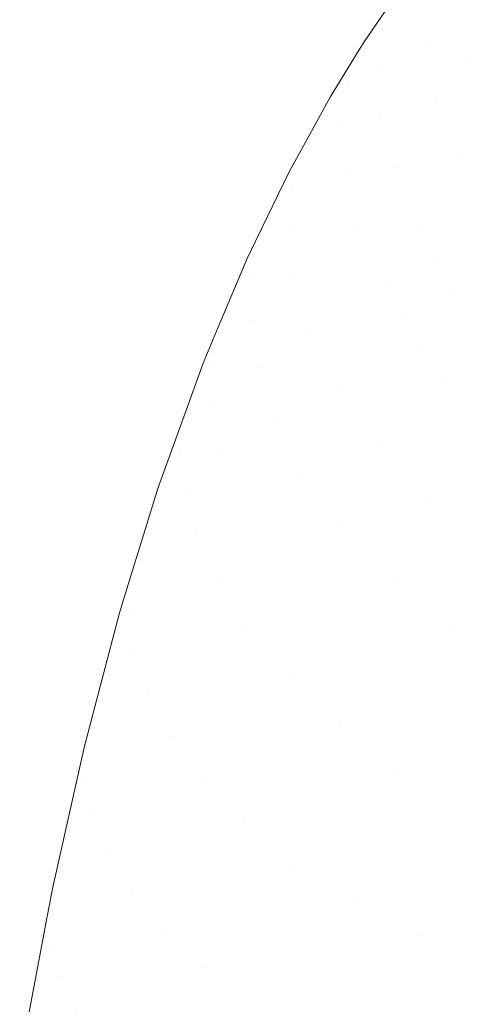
# Model space of a CAD drawing. Header units: centimetres. Extents: x -68 to 68, y -30 to 21.
# Tile 2 of 27: x -67.01 to -65.18, y 14.11 to 18.19. Entities that reach past the tile are written whole.
import ezdxf

# ---------------------------------------------------------------- set-up
doc = ezdxf.new("R2010")
doc.units = ezdxf.units.CM
doc.header["$LTSCALE"] = 2.54
doc.layers.add('Lucido design-1', color=7, linetype='Continuous')

# ---------------------------------------------------------------- blocks, each defined once
blk = doc.blocks.new('Gruppo-1')
at = {"color": 1, "linetype": 'Continuous', "lineweight": 9}
for points, invisible_edges in [([(-65.3449, 18.2597, 169.5935), (-65.3218, 18.4096, 169.3665), (-65.5066, 18.1507, 169.2514)], 11), ([(-65.4365, 18.3153, 169.062), (-65.5066, 18.1507, 169.2514), (-65.3218, 18.4096, 169.3665)], 11), ([(-65.4365, 18.3153, 169.062), (-65.457, 18.2852, 169.0472), (-65.5066, 18.1507, 169.2514)], 10), ([(-65.5066, 18.1507, 169.2514), (-65.457, 18.2852, 169.0472), (-65.5817, 18.1022, 168.9571)], 9), ([(-65.3352, 18.0777, 169.8264), (-65.3449, 18.2597, 169.5935), (-65.5295, 17.9876, 169.4656)], 11), ([(-65.5066, 18.1507, 169.2514), (-65.5295, 17.9876, 169.4656), (-65.3449, 18.2597, 169.5935)], 11), ([(-65.3449, 18.2597, 169.5935), (-65.3352, 18.0777, 169.8264), (-65.2178, 18.2378, 169.8968)], 11), ([(-65.1661, 18.0299, 170.1349), (-65.2178, 18.2378, 169.8968), (-65.3352, 18.0777, 169.8264)], 11), ([(-65.2178, 18.2378, 169.8968), (-65.1661, 18.0299, 170.1349), (-65.0099, 18.2265, 170.2166)], 11), ([(-65.5295, 17.9876, 169.4656), (-65.5066, 18.1507, 169.2514), (-65.6546, 17.9167, 169.1299)], 11), ([(-65.5817, 18.1022, 168.9571), (-65.6546, 17.9167, 169.1299), (-65.5066, 18.1507, 169.2514)], 11), ([(-65.5817, 18.1022, 168.9571), (-65.6074, 18.0605, 168.9337), (-65.6546, 17.9167, 169.1299)], 10), ([(-65.6546, 17.9167, 169.1299), (-65.6074, 18.0605, 168.9337), (-65.7254, 17.8685, 168.8265)], 9), ([(-65.5295, 17.9876, 169.4656), (-65.5187, 17.7953, 169.6846), (-65.3352, 18.0777, 169.8264)], 11), ([(-65.2847, 17.8638, 170.0557), (-65.3352, 18.0777, 169.8264), (-65.5187, 17.7953, 169.6846)], 11), ([(-65.3352, 18.0777, 169.8264), (-65.2847, 17.8638, 170.0557), (-65.1661, 18.0299, 170.1349)], 11), ([(-65.068, 17.7904, 170.3569), (-65.1661, 18.0299, 170.1349), (-65.2847, 17.8638, 170.0557)], 11), ([(-65.5187, 17.7953, 169.6846), (-65.5295, 17.9876, 169.4656), (-65.6741, 17.7462, 169.3349)], 11), ([(-65.6546, 17.9167, 169.1299), (-65.6741, 17.7462, 169.3349), (-65.5295, 17.9876, 169.4656)], 11), ([(-65.6741, 17.7462, 169.3349), (-65.6546, 17.9167, 169.1299), (-65.8848, 17.4985, 168.8787)], 11), ([(-65.8848, 17.4985, 168.8787), (-65.6546, 17.9167, 169.1299), (-65.7254, 17.8685, 168.8265)], 11), ([(-65.7254, 17.8685, 168.8265), (-65.8447, 17.6513, 168.6914), (-65.8848, 17.4985, 168.8787)], 10), ([(-65.5187, 17.7953, 169.6846), (-65.4664, 17.5751, 169.9), (-65.2847, 17.8638, 170.0557)], 11), ([(-65.187, 17.6215, 170.2695), (-65.2847, 17.8638, 170.0557), (-65.4664, 17.5751, 169.9)], 11), ([(-65.2847, 17.8638, 170.0557), (-65.187, 17.6215, 170.2695), (-65.068, 17.7904, 170.3569)], 11), ([(-65.6741, 17.7462, 169.3349), (-65.6594, 17.5488, 169.5442), (-65.5187, 17.7953, 169.6846)], 11), ([(-65.4664, 17.5751, 169.9), (-65.5187, 17.7953, 169.6846), (-65.6594, 17.5488, 169.5442)], 11), ([(-65.0003, 17.6608, 170.4574), (-65.068, 17.7904, 170.3569), (-65.187, 17.6215, 170.2695)], 11), ([(-65.6594, 17.5488, 169.5442), (-65.6741, 17.7462, 169.3349), (-65.8952, 17.322, 169.0729)], 11), ([(-65.8848, 17.4985, 168.8787), (-65.8952, 17.322, 169.0729), (-65.6741, 17.7462, 169.3349)], 11), ([(-65.8848, 17.4985, 168.8787), (-65.8447, 17.6513, 168.6914), (-65.8938, 17.562, 168.6359)], 9), ([(-65.187, 17.6215, 170.2695), (-65.1192, 17.4918, 170.3664), (-65.0003, 17.6608, 170.4574)], 11), ([(-65.4664, 17.5751, 169.9), (-65.3664, 17.3314, 170.101), (-65.187, 17.6215, 170.2695)], 11), ([(-65.1192, 17.4918, 170.3664), (-65.187, 17.6215, 170.2695), (-65.3664, 17.3314, 170.101)], 11), ([(-66.0642, 17.1196, 168.6251), (-65.8848, 17.4985, 168.8787), (-65.8938, 17.562, 168.6359)], 11), ([(-65.8938, 17.562, 168.6359), (-66.0328, 17.2748, 168.443), (-66.0642, 17.1196, 168.6251)], 10), ([(-65.6594, 17.5488, 169.5442), (-65.6031, 17.3268, 169.7498), (-65.4664, 17.5751, 169.9)], 11), ([(-65.3664, 17.3314, 170.101), (-65.4664, 17.5751, 169.9), (-65.6031, 17.3268, 169.7498)], 11), ([(-65.8952, 17.322, 169.0729), (-65.871, 17.1227, 169.2705), (-65.6594, 17.5488, 169.5442)], 11), ([(-65.6031, 17.3268, 169.7498), (-65.6594, 17.5488, 169.5442), (-65.871, 17.1227, 169.2705)], 11), ([(-65.8952, 17.322, 169.0729), (-65.8848, 17.4985, 168.8787), (-66.0642, 17.1196, 168.6251)], 11), ([(-65.3664, 17.3314, 170.101), (-65.2973, 17.2031, 170.1923), (-65.1192, 17.4918, 170.3664)], 11), ([(-65.0386, 17.358, 170.4543), (-65.1192, 17.4918, 170.3664), (-65.2973, 17.2031, 170.1923)], 11), ([(-65.2973, 17.2031, 170.1923), (-65.2154, 17.0721, 170.2754), (-65.0386, 17.358, 170.4543)], 11), ([(-64.9456, 17.2216, 170.5315), (-65.0386, 17.358, 170.4543), (-65.2154, 17.0721, 170.2754)], 11), ([(-65.871, 17.1227, 169.2705), (-65.8952, 17.322, 169.0729), (-66.0657, 16.9431, 168.814)], 11), ([(-66.0642, 17.1196, 168.6251), (-66.0657, 16.9431, 168.814), (-65.8952, 17.322, 169.0729)], 11), ([(-65.871, 17.1227, 169.2705), (-65.8055, 16.9035, 169.4645), (-65.6031, 17.3268, 169.7498)], 11), ([(-65.4991, 17.085, 169.9418), (-65.6031, 17.3268, 169.7498), (-65.8055, 16.9035, 169.4645)], 11), ([(-65.6031, 17.3268, 169.7498), (-65.4991, 17.085, 169.9418), (-65.3664, 17.3314, 170.101)], 11), ([(-65.2973, 17.2031, 170.1923), (-65.3664, 17.3314, 170.101), (-65.4991, 17.085, 169.9418)], 11), ([(-66.0642, 17.1196, 168.6251), (-66.0328, 17.2748, 168.443), (-66.0688, 17.2004, 168.393)], 9), ([(-66.2141, 16.7601, 168.3726), (-66.0642, 17.1196, 168.6251), (-66.0688, 17.2004, 168.393)], 11), ([(-66.0688, 17.2004, 168.393), (-66.1893, 16.9143, 168.1924), (-66.2141, 16.7601, 168.3726)], 10), ([(-65.4991, 17.085, 169.9418), (-65.4283, 16.9592, 170.0292), (-65.2973, 17.2031, 170.1923)], 11), ([(-65.2154, 17.0721, 170.2754), (-65.2973, 17.2031, 170.1923), (-65.4283, 16.9592, 170.0292)], 11), ([(-65.2154, 17.0721, 170.2754), (-65.1209, 16.9399, 170.3487), (-64.9456, 17.2216, 170.5315)], 11), ([(-66.0657, 16.9431, 168.814), (-66.0642, 17.1196, 168.6251), (-66.2141, 16.7601, 168.3726)], 11), ([(-66.0657, 16.9431, 168.814), (-66.0326, 16.7468, 169.0059), (-65.871, 17.1227, 169.2705)], 11), ([(-65.8055, 16.9035, 169.4645), (-65.871, 17.1227, 169.2705), (-66.0326, 16.7468, 169.0059)], 11), ([(-65.8055, 16.9035, 169.4645), (-65.6935, 16.6699, 169.6459), (-65.4991, 17.085, 169.9418)], 11), ([(-65.4283, 16.9592, 170.0292), (-65.4991, 17.085, 169.9418), (-65.6935, 16.6699, 169.6459)], 11), ([(-65.4283, 16.9592, 170.0292), (-65.3448, 16.8316, 170.109), (-65.2154, 17.0721, 170.2754)], 11), ([(-65.1209, 16.9399, 170.3487), (-65.2154, 17.0721, 170.2754), (-65.3448, 16.8316, 170.109)], 11), ([(-65.4283, 16.9592, 170.0292), (-65.6935, 16.6699, 169.6459), (-65.5329, 16.4298, 169.805)], 11), ([(-65.5329, 16.4298, 169.805), (-65.3448, 16.8316, 170.109), (-65.4283, 16.9592, 170.0292)], 11), ([(-66.2141, 16.7601, 168.3726), (-66.1893, 16.9143, 168.1924), (-66.252, 16.7655, 168.088)], 9), ([(-66.2141, 16.7601, 168.3726), (-66.2077, 16.5864, 168.559), (-66.0657, 16.9431, 168.814)], 11), ([(-66.0326, 16.7468, 169.0059), (-66.0657, 16.9431, 168.814), (-66.2077, 16.5864, 168.559)], 11), ([(-65.3448, 16.8316, 170.109), (-65.2489, 16.7038, 170.1798), (-65.1209, 16.9399, 170.3487)], 11), ([(-65.0146, 16.8081, 170.4111), (-65.1209, 16.9399, 170.3487), (-65.2489, 16.7038, 170.1798)], 11), ([(-66.0326, 16.7468, 169.0059), (-65.9589, 16.5341, 169.1941), (-65.8055, 16.9035, 169.4645)], 11), ([(-65.6935, 16.6699, 169.6459), (-65.8055, 16.9035, 169.4645), (-65.9589, 16.5341, 169.1941)], 11), ([(-65.2489, 16.7038, 170.1798), (-65.3448, 16.8316, 170.109), (-65.5329, 16.4298, 169.805)], 11), ([(-65.2489, 16.7038, 170.1798), (-65.1413, 16.5773, 170.2404), (-65.0146, 16.8081, 170.4111)], 11), ([(-66.3437, 16.4114, 168.1231), (-66.2141, 16.7601, 168.3726), (-66.252, 16.7655, 168.088)], 11), ([(-66.252, 16.7655, 168.088), (-66.3254, 16.5624, 167.9443), (-66.3437, 16.4114, 168.1231)], 10), ([(-66.2077, 16.5864, 168.559), (-66.2141, 16.7601, 168.3726), (-66.3437, 16.4114, 168.1231)], 11), ([(-66.2077, 16.5864, 168.559), (-66.1669, 16.3955, 168.7482), (-66.0326, 16.7468, 169.0059)], 11), ([(-65.9589, 16.5341, 169.1941), (-66.0326, 16.7468, 169.0059), (-66.1669, 16.3955, 168.7482)], 11), ([(-65.2489, 16.7038, 170.1798), (-65.5329, 16.4298, 169.805), (-65.3255, 16.1932, 169.9322)], 11), ([(-65.3255, 16.1932, 169.9322), (-65.1413, 16.5773, 170.2404), (-65.2489, 16.7038, 170.1798)], 11), ([(-65.9589, 16.5341, 169.1941), (-65.8402, 16.3105, 169.3705), (-65.6935, 16.6699, 169.6459)], 11), ([(-65.5329, 16.4298, 169.805), (-65.6935, 16.6699, 169.6459), (-65.8402, 16.3105, 169.3705)], 11), ([(-66.3437, 16.4114, 168.1231), (-66.3305, 16.2422, 168.3088), (-66.2077, 16.5864, 168.559)], 11), ([(-66.1669, 16.3955, 168.7482), (-66.2077, 16.5864, 168.559), (-66.3305, 16.2422, 168.3088)], 11), ([(-66.3437, 16.4114, 168.1231), (-66.3254, 16.5624, 167.9443), (-66.4383, 16.2496, 167.7228)], 9), ([(-65.0228, 16.4536, 170.2898), (-65.1413, 16.5773, 170.2404), (-65.3255, 16.1932, 169.9322)], 11), ([(-66.1971, 15.8616, 168.6817), (-65.9589, 16.5341, 169.1941), (-66.1669, 16.3955, 168.7482)], 11), ([(-65.8402, 16.3105, 169.3705), (-65.9589, 16.5341, 169.1941), (-66.1971, 15.8616, 168.6817)], 11), ([(-65.8402, 16.3105, 169.3705), (-65.6749, 16.0836, 169.5262), (-65.5329, 16.4298, 169.805)], 11), ([(-65.3255, 16.1932, 169.9322), (-65.5329, 16.4298, 169.805), (-65.6749, 16.0836, 169.5262)], 11), ([(-65.0228, 16.4536, 170.2898), (-65.3255, 16.1932, 169.9322), (-65.0773, 15.9709, 170.0197)], 11), ([(-66.5623, 15.7237, 167.6385), (-66.3437, 16.4114, 168.1231), (-66.4383, 16.2496, 167.7228)], 11), ([(-66.3305, 16.2422, 168.3088), (-66.3437, 16.4114, 168.1231), (-66.5623, 15.7237, 167.6385)], 11), ([(-66.3305, 16.2422, 168.3088), (-66.2832, 16.0578, 168.4971), (-66.1669, 16.3955, 168.7482)], 11), ([(-66.1669, 16.3955, 168.7482), (-66.2832, 16.0578, 168.4971), (-66.1971, 15.8616, 168.6817)], 11), ([(-66.1971, 15.8616, 168.6817), (-66.0689, 15.659, 168.8555), (-65.8402, 16.3105, 169.3705)], 11), ([(-65.6749, 16.0836, 169.5262), (-65.8402, 16.3105, 169.3705), (-66.0689, 15.659, 168.8555)], 11), ([(-66.4383, 16.2496, 167.7228), (-66.5564, 15.8663, 167.459), (-66.5623, 15.7237, 167.6385)], 10), ([(-66.5623, 15.7237, 167.6385), (-66.5381, 15.566, 167.8253), (-66.3305, 16.2422, 168.3088)], 11), ([(-66.2832, 16.0578, 168.4971), (-66.3305, 16.2422, 168.3088), (-66.5381, 15.566, 167.8253)], 11), ([(-65.6749, 16.0836, 169.5262), (-65.4651, 15.8625, 169.6524), (-65.3255, 16.1932, 169.9322)], 11), ([(-65.0773, 15.9709, 170.0197), (-65.3255, 16.1932, 169.9322), (-65.4651, 15.8625, 169.6524)], 11), ([(-66.5381, 15.566, 167.8253), (-66.4808, 15.3964, 168.0143), (-66.2832, 16.0578, 168.4971)], 11), ([(-66.1971, 15.8616, 168.6817), (-66.2832, 16.0578, 168.4971), (-66.4808, 15.3964, 168.0143)], 11), ([(-66.0689, 15.659, 168.8555), (-65.8978, 15.4565, 169.0105), (-65.6749, 16.0836, 169.5262)], 11), ([(-65.4651, 15.8625, 169.6524), (-65.6749, 16.0836, 169.5262), (-65.8978, 15.4565, 169.0105)], 11), ([(-65.4651, 15.8625, 169.6524), (-65.2169, 15.657, 169.742), (-65.0773, 15.9709, 170.0197)], 11), ([(-64.7986, 15.7732, 170.0626), (-65.0773, 15.9709, 170.0197), (-65.2169, 15.657, 169.742)], 11), ([(-66.5623, 15.7237, 167.6385), (-66.5564, 15.8663, 167.459), (-66.5983, 15.7301, 167.3652)], 9), ([(-66.4808, 15.3964, 168.0143), (-66.3864, 15.2182, 168.1998), (-66.1971, 15.8616, 168.6817)], 11), ([(-66.0689, 15.659, 168.8555), (-66.1971, 15.8616, 168.6817), (-66.3864, 15.2182, 168.1998)], 11), ([(-65.8978, 15.4565, 169.0105), (-65.6864, 15.262, 169.139), (-65.4651, 15.8625, 169.6524)], 11), ([(-65.2169, 15.657, 169.742), (-65.4651, 15.8625, 169.6524), (-65.6864, 15.262, 169.139)], 11), ([(-65.2169, 15.657, 169.742), (-64.9398, 15.476, 169.7904), (-64.7986, 15.7732, 170.0626)], 11), ([(-66.5983, 15.7301, 167.3652), (-66.7454, 15.1712, 166.9984), (-66.7406, 15.0386, 167.1816)], 10), ([(-66.7406, 15.0386, 167.1816), (-66.5623, 15.7237, 167.6385), (-66.5983, 15.7301, 167.3652)], 11), ([(-66.5381, 15.566, 167.8253), (-66.5623, 15.7237, 167.6385), (-66.7406, 15.0386, 167.1816)], 11), ([(-66.3864, 15.2182, 168.1998), (-66.2525, 15.0361, 168.3751), (-66.0689, 15.659, 168.8555)], 11), ([(-65.8978, 15.4565, 169.0105), (-66.0689, 15.659, 168.8555), (-66.2525, 15.0361, 168.3751)], 11), ([(-65.6864, 15.262, 169.139), (-65.4404, 15.0833, 169.2346), (-65.2169, 15.657, 169.742)], 11), ([(-64.9398, 15.476, 169.7904), (-65.2169, 15.657, 169.742), (-65.4404, 15.0833, 169.2346)], 11), ([(-66.7406, 15.0386, 167.1816), (-66.7083, 14.8942, 167.3709), (-66.5381, 15.566, 167.8253)], 11), ([(-66.4808, 15.3964, 168.0143), (-66.5381, 15.566, 167.8253), (-66.7083, 14.8942, 167.3709)], 11), ([(-65.4404, 15.0833, 169.2346), (-65.1685, 14.9276, 169.293), (-64.9398, 15.476, 169.7904)], 11), ([(-66.2525, 15.0361, 168.3751), (-66.079, 14.8559, 168.5328), (-65.8978, 15.4565, 169.0105)], 11), ([(-65.6864, 15.262, 169.139), (-65.8978, 15.4565, 169.0105), (-66.079, 14.8559, 168.5328)], 11), ([(-66.7083, 14.8942, 167.3709), (-66.644, 14.7404, 167.5623), (-66.4808, 15.3964, 168.0143)], 11), ([(-66.3864, 15.2182, 168.1998), (-66.4808, 15.3964, 168.0143), (-66.644, 14.7404, 167.5623)], 11), ([(-66.079, 14.8559, 168.5328), (-65.8685, 14.6841, 168.6659), (-65.6864, 15.262, 169.139)], 11), ([(-65.4404, 15.0833, 169.2346), (-65.6864, 15.262, 169.139), (-65.8685, 14.6841, 168.6659)], 11), ([(-66.644, 14.7404, 167.5623), (-66.5444, 14.5801, 167.7502), (-66.3864, 15.2182, 168.1998)], 11), ([(-66.2525, 15.0361, 168.3751), (-66.3864, 15.2182, 168.1998), (-66.5444, 14.5801, 167.7502)], 11), ([(-66.7406, 15.0386, 167.1816), (-66.7454, 15.1712, 166.9984), (-66.8747, 14.5923, 166.6428)], 9), ([(-65.8685, 14.6841, 168.6659), (-65.6264, 14.5273, 168.7684), (-65.4404, 15.0833, 169.2346)], 11), ([(-65.4404, 15.0833, 169.2346), (-65.6264, 14.5273, 168.7684), (-65.3607, 14.3912, 168.8361)], 11), ([(-65.3607, 14.3912, 168.8361), (-65.1685, 14.9276, 169.293), (-65.4404, 15.0833, 169.2346)], 11), ([(-66.8747, 14.5923, 166.6428), (-66.8881, 14.3509, 166.7585), (-66.7406, 15.0386, 167.1816)], 11), ([(-66.7083, 14.8942, 167.3709), (-66.7406, 15.0386, 167.1816), (-66.8881, 14.3509, 166.7585)], 11), ([(-66.5444, 14.5801, 167.7502), (-66.4076, 14.4177, 167.9284), (-66.2525, 15.0361, 168.3751)], 11), ([(-66.079, 14.8559, 168.5328), (-66.2525, 15.0361, 168.3751), (-66.4076, 14.4177, 167.9284)], 11), ([(-65.1685, 14.9276, 169.293), (-65.3607, 14.3912, 168.8361), (-65.081, 14.2801, 168.8673)], 11), ([(-66.8881, 14.3509, 166.7585), (-66.85, 14.2205, 166.9507), (-66.7083, 14.8942, 167.3709)], 11), ([(-66.644, 14.7404, 167.5623), (-66.7083, 14.8942, 167.3709), (-66.85, 14.2205, 166.9507)], 11), ([(-66.4076, 14.4177, 167.9284), (-66.2339, 14.2579, 168.09), (-66.079, 14.8559, 168.5328)], 11), ([(-65.8685, 14.6841, 168.6659), (-66.079, 14.8559, 168.5328), (-66.2339, 14.2579, 168.09)], 11), ([(-66.85, 14.2205, 166.9507), (-66.7811, 14.0825, 167.1448), (-66.644, 14.7404, 167.5623)], 11), ([(-66.5444, 14.5801, 167.7502), (-66.644, 14.7404, 167.5623), (-66.7811, 14.0825, 167.1448)], 11), ([(-66.2339, 14.2579, 168.09), (-66.0259, 14.1064, 168.2283), (-65.8685, 14.6841, 168.6659)], 11), ([(-65.8685, 14.6841, 168.6659), (-66.0259, 14.1064, 168.2283), (-65.7888, 13.9684, 168.3376)], 11), ([(-65.7888, 13.9684, 168.3376), (-65.6264, 14.5273, 168.7684), (-65.8685, 14.6841, 168.6659)], 11), ([(-66.8747, 14.5923, 166.6428), (-66.8979, 14.4708, 166.5741), (-66.8881, 14.3509, 166.7585)], 10), ([(-66.7811, 14.0825, 167.1448), (-66.6785, 13.9397, 167.3356), (-66.5444, 14.5801, 167.7502)], 11), ([(-66.4076, 14.4177, 167.9284), (-66.5444, 14.5801, 167.7502), (-66.6785, 13.9397, 167.3356)], 11), ([(-65.6264, 14.5273, 168.7684), (-65.7888, 13.9684, 168.3376), (-65.5298, 13.8487, 168.414)], 11), ([(-65.5298, 13.8487, 168.414), (-65.3607, 14.3912, 168.8361), (-65.6264, 14.5273, 168.7684)], 11), ([(-66.8881, 14.3509, 166.7585), (-66.8979, 14.4708, 166.5741), (-66.9856, 14.0104, 166.3136)], 9), ([(-66.6785, 13.9397, 167.3356), (-66.5409, 13.7958, 167.5169), (-66.4076, 14.4177, 167.9284)], 11), ([(-66.2339, 14.2579, 168.09), (-66.4076, 14.4177, 167.9284), (-66.5409, 13.7958, 167.5169)], 11), ([(-65.3607, 14.3912, 168.8361), (-65.5298, 13.8487, 168.414), (-65.2576, 13.7509, 168.4554)], 11), ([(-65.2576, 13.7509, 168.4554), (-65.081, 14.2801, 168.8673), (-65.3607, 14.3912, 168.8361)], 11), ([(-66.9856, 14.0104, 166.3136), (-67.012, 13.6534, 166.3705), (-66.8881, 14.3509, 166.7585)], 11), ([(-66.85, 14.2205, 166.9507), (-66.8881, 14.3509, 166.7585), (-67.012, 13.6534, 166.3705)], 11), ([(-66.5409, 13.7958, 167.5169), (-66.3686, 13.6549, 167.6825), (-66.2339, 14.2579, 168.09)], 11), ([(-66.2339, 14.2579, 168.09), (-66.3686, 13.6549, 167.6825), (-66.1643, 13.5215, 167.8259)], 11), ([(-66.1643, 13.5215, 167.8259), (-66.0259, 14.1064, 168.2283), (-66.2339, 14.2579, 168.09)], 11), ([(-65.081, 14.2801, 168.8673), (-65.2576, 13.7509, 168.4554), (-64.9814, 13.677, 168.4622)], 11), ([(-67.012, 13.6534, 166.3705), (-66.9698, 13.5371, 166.5652), (-66.85, 14.2205, 166.9507)], 11), ([(-66.7811, 14.0825, 167.1448), (-66.85, 14.2205, 166.9507), (-66.9698, 13.5371, 166.5652)], 11)]:
    blk.add_3dface(points, dxfattribs=dict(at, invisible_edges=invisible_edges))

msp = doc.modelspace()

# ---------------------------------------------------------------- block references
at = {"layer": 'Lucido design-1', "color": 1, "true_color": 0xff0000}
msp.add_blockref('Gruppo-1', (0, 0), dxfattribs=at)

doc.saveas('drawing.dxf')
